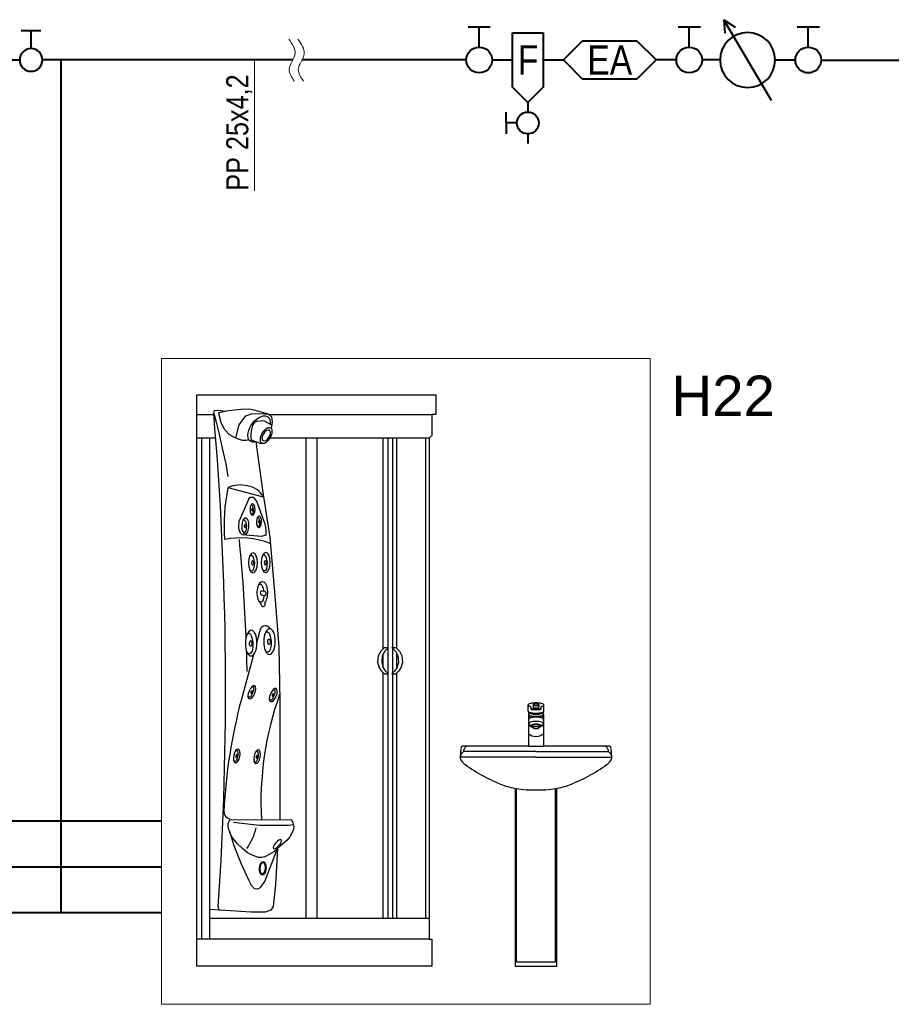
# Model space of a CAD drawing. Header units: centimetres. Extents: x 4745 to 39369, y 17389 to 19524.
# Tile 185 of 188: x 38203 to 38678, y 17748 to 18285. Entities that reach past the tile are written whole.
import ezdxf
from ezdxf.lldxf.tags import DXFTag

# ---------------------------------------------------------------- set-up
doc = ezdxf.new("R2010")
doc.units = ezdxf.units.CM
doc.layers.add('ACQUA CALDA SANITARIA', color=7, linetype='Continuous')
doc.layers.add('SCRITTE', color=7, linetype='Continuous')
for name, color, linetype, lineweight in [('IS_Ciepła_woda', 1, 'DASHDOT', 40), ('IS_Cyrkulacja', 215, 'H2OCYR', 40), ('IS_Opis', 250, 'Continuous', 9), ('IS_Zimna_woda', 5, 'SOLID', 40)]:
    doc.layers.add(name, color=color, linetype=linetype, lineweight=lineweight)
doc.styles.add('styl1', font='ARIALN.TTF')
tags = doc.linetypes.add('DASHDOT', pattern=[25.4, 12.7, -6.35, 0, -6.35]).pattern_tags.tags
tags[10:11] = [DXFTag(74, 4), DXFTag(75, 0), DXFTag(340, '0'), DXFTag(46, 1.0), DXFTag(50, 0.0), DXFTag(44, 0.0), DXFTag(45, 0.0)]
tags[8:9] = [DXFTag(74, 4), DXFTag(75, 0), DXFTag(340, '0'), DXFTag(46, 1.0), DXFTag(50, 0.0), DXFTag(44, 0.0), DXFTag(45, 0.0)]
tags[6:7] = [DXFTag(74, 4), DXFTag(75, 0), DXFTag(340, '0'), DXFTag(46, 1.0), DXFTag(50, 0.0), DXFTag(44, 0.0), DXFTag(45, 0.0)]
tags[4:5] = [DXFTag(74, 4), DXFTag(75, 0), DXFTag(340, '0'), DXFTag(46, 1.0), DXFTag(50, 0.0), DXFTag(44, 0.0), DXFTag(45, 0.0)]
doc.linetypes.add('H2OCYR', pattern='A,25.4,-12.7,["~",Standard,S=25.4,R=0,X=-11.43,Y=-14.732],-12.7', length=50.8)
tags = doc.linetypes.add('SOLID', pattern=[10, 10, 0]).pattern_tags.tags
tags[6:7] = [DXFTag(74, 4), DXFTag(75, 0), DXFTag(340, '0'), DXFTag(46, 0.0), DXFTag(50, 0.0), DXFTag(44, 0.0), DXFTag(45, 0.0)]
tags[4:5] = [DXFTag(74, 4), DXFTag(75, 0), DXFTag(340, '0'), DXFTag(46, 0.0), DXFTag(50, 0.0), DXFTag(44, 0.0), DXFTag(45, 0.0)]

# ---------------------------------------------------------------- blocks, each defined once
blk = doc.blocks.new('Wodomierz')
at = {"layer": 'IS_Zimna_woda', "color": 18, "true_color": 0x000000}
for points in [[(-11, 6.49), (11, -6.49)], [(11, -6.49), (8.93, -3.39)], [(11, -6.49), (7.29, -6.16)]]:
    blk.add_lwpolyline(points, dxfattribs=at)
blk.add_circle((0, 0), 7.5, dxfattribs=at)
blk = doc.blocks.new('Zawór BA')
at = {"layer": 'IS_Zimna_woda', "color": 18, "true_color": 0x000000}
for p, q in [((-7.42, 0), (7.42, 0)), ((-7.42, 0), (-12.61, -5.19)), ((7.42, 0), (12.61, -5.19)), ((-12.61, -5.19), (-7.42, -10.39)), ((12.61, -5.19), (7.42, -10.39)), ((7.42, -10.39), (-7.42, -10.39))]:
    blk.add_line(p, q, dxfattribs=at)
at = {"layer": 'IS_Zimna_woda', "color": 18, "true_color": 0x000000, "insert": (0, -5.19), "char_height": 8, "attachment_point": 5, "style": 'styl1'}
blk.add_mtext_dynamic_manual_height_columns('EA', width=14.2778, gutter_width=12.5, heights=[12.36], dxfattribs=at)
blk = doc.blocks.new('Zaworek')
at = {"layer": 'IS_Zimna_woda', "color": 18, "true_color": 0x000000}
for p, q in [((5.15, 1.72), (5.15, -1.72)), ((2, 0), (5.15, 0))]:
    blk.add_line(p, q, dxfattribs=at)
blk.add_circle((0, 0), 2, dxfattribs=at)
blk = doc.blocks.new('sanitari')
at = {"layer": 'ACQUA CALDA SANITARIA'}
for p, q in [((16575.45, 2945.54), (16577.77, 2945.54)), ((16585.27, 2945.54), (16607.5, 2945.54)), ((16578.03, 2942.32), (16575.45, 2942.32)), ((16576.1, 2942.32), (16576.1, 2874.03)), ((16577.21, 2874.03), (16577.21, 2942.32)), ((16607.14, 2942.32), (16585.44, 2942.32)), ((16590.36, 2876.89), (16590.36, 2942.32)), ((16591.85, 2876.89), (16591.85, 2942.32)), ((16600.84, 2913.62), (16600.84, 2942.32)), ((16601.53, 2913.79), (16601.53, 2942.32)), ((16602.18, 2913.79), (16602.18, 2942.32)), ((16602.72, 2913.65), (16602.72, 2942.32)), ((16606.67, 2876.89), (16606.67, 2942.32)), ((16584.09, 2916.22), (16583.65, 2914.58)), ((16600.53, 2913.31), (16600.17, 2912.64)), ((16601.02, 2913.79), (16600.53, 2913.31)), ((16601.07, 2913.31), (16600.71, 2912.64)), ((16601.02, 2913.79), (16601.56, 2913.79)), ((16601.56, 2913.79), (16601.07, 2913.31)), ((16601.53, 2910.25), (16601.53, 2913.76)), ((16602.05, 2913.79), (16602.53, 2913.3)), ((16602.05, 2913.79), (16602.59, 2913.79)), ((16602.18, 2910.33), (16602.18, 2913.66)), ((16602.53, 2913.3), (16602.86, 2912.65)), ((16602.59, 2913.79), (16603.07, 2913.3)), ((16603.07, 2913.3), (16603.41, 2912.65)), ((16583.16, 2912.78), (16581.54, 2906.76)), ((16600.17, 2912.64), (16600.1, 2911.77)), ((16600.71, 2912.64), (16600.65, 2911.77)), ((16600.84, 2911.04), (16600.84, 2912.88)), ((16602.72, 2911), (16602.72, 2912.92)), ((16602.86, 2912.65), (16602.94, 2911.76)), ((16603.41, 2912.65), (16603.48, 2911.76)), ((16600.1, 2911.77), (16600.31, 2911.02)), ((16600.31, 2911.02), (16600.63, 2910.55)), ((16600.63, 2910.55), (16601.05, 2910.19)), ((16600.65, 2911.77), (16600.85, 2911.02)), ((16600.85, 2911.02), (16601.17, 2910.55)), ((16601.17, 2910.55), (16601.6, 2910.19)), ((16602.39, 2910.54), (16602.03, 2910.19)), ((16602.73, 2911.01), (16602.39, 2910.54)), ((16602.93, 2910.54), (16602.57, 2910.19)), ((16602.94, 2911.76), (16602.73, 2911.01)), ((16603.27, 2911.01), (16602.93, 2910.54)), ((16603.48, 2911.76), (16603.27, 2911.01)), ((16600.84, 2876.89), (16600.84, 2910.37)), ((16601.05, 2910.19), (16601.6, 2910.19)), ((16601.53, 2876.89), (16601.53, 2910.19)), ((16602.03, 2910.19), (16602.57, 2910.19)), ((16602.18, 2876.89), (16602.18, 2910.19)), ((16602.72, 2876.89), (16602.72, 2910.34)), ((16620.61, 2905.11), (16620.61, 2905.96)), ((16621.03, 2905.4), (16621.03, 2905.59)), ((16622.22, 2905.29), (16621.14, 2905.29)), ((16621.31, 2906.03), (16621.31, 2905.96)), ((16621.31, 2905.96), (16621.31, 2905.66)), ((16622.05, 2906.03), (16622.05, 2905.96)), ((16622.05, 2905.96), (16622.05, 2905.66)), ((16622.33, 2905.59), (16622.33, 2905.4)), ((16622.75, 2905.11), (16622.75, 2905.96)), ((16620.65, 2904.65), (16620.65, 2900.35)), ((16620.68, 2904.95), (16620.68, 2904.65)), ((16621.68, 2904.38), (16621.68, 2904.42)), ((16622.68, 2904.95), (16622.68, 2904.65)), ((16622.71, 2904.65), (16622.71, 2900.35)), ((16621.26, 2903.14), (16621.26, 2902.86)), ((16622.11, 2903.14), (16622.11, 2902.86)), ((16611.45, 2900.04), (16611.33, 2898.86)), ((16620.65, 2900.35), (16611.78, 2900.35)), ((16620.65, 2900.35), (16622.71, 2900.35)), ((16631.58, 2900.35), (16622.71, 2900.35)), ((16632.03, 2898.86), (16631.91, 2900.04)), ((16621.68, 2898.86), (16611.38, 2898.86)), ((16621.68, 2899.63), (16611.79, 2899.63)), ((16621.68, 2899.63), (16631.57, 2899.63)), ((16621.68, 2898.86), (16632.01, 2898.86)), ((16618.82, 2894.59), (16618.82, 2870.38)), ((16619.02, 2870.93), (16619.02, 2894.56)), ((16624.34, 2870.93), (16624.34, 2894.56)), ((16624.54, 2870.38), (16624.54, 2894.59)), ((16580.01, 2890.32), (16588.32, 2890.36)), ((16588.32, 2890.36), (16588.53, 2889.96)), ((16588.53, 2889.96), (16588.69, 2889.41)), ((16588.69, 2889.41), (16588.59, 2888.85)), ((16580.25, 2887.98), (16579.92, 2888.68)), ((16580.96, 2887.09), (16580.25, 2887.98)), ((16588.13, 2887.99), (16587.73, 2887.48)), ((16588.59, 2888.85), (16588.13, 2887.99)), ((16581.7, 2886.38), (16580.96, 2887.09)), ((16582.38, 2885.79), (16581.7, 2886.38)), ((16586.87, 2886.75), (16585.95, 2885.95)), ((16587.73, 2887.48), (16586.87, 2886.75)), ((16583.12, 2885.46), (16582.38, 2885.79)), ((16583.85, 2885.18), (16583.12, 2885.46)), ((16584.29, 2885.18), (16583.85, 2885.18)), ((16584.72, 2885.27), (16584.29, 2885.18)), ((16585.33, 2885.58), (16584.72, 2885.27)), ((16585.95, 2885.95), (16585.33, 2885.58)), ((16577.21, 2876.89), (16607.14, 2876.89)), ((16607.14, 2874.03), (16575.45, 2874.03)), ((16618.82, 2870.38), (16624.54, 2870.38)), ((16619.02, 2870.93), (16624.34, 2870.93))]:
    blk.add_line(p, q, dxfattribs=at)
at = {"layer": 'ACQUA CALDA SANITARIA', "lineweight": 13}
blk.add_lwpolyline([(16570.63, 2953.18), (16637.25, 2953.18), (16637.25, 2865.16), (16570.63, 2865.16)], close=True, dxfattribs=at)
at = {"layer": 'ACQUA CALDA SANITARIA'}
blk.add_lwpolyline([(16607.5, 2945.54), (16607.5, 2942.69), (16607.14, 2942.32), (16607.14, 2874.03), (16607.5, 2874.03), (16607.5, 2870.38), (16575.45, 2870.38), (16575.45, 2948.21), (16591.74, 2948.21), (16608.03, 2948.21), (16608.03, 2945.54)], close=True, dxfattribs=at)
for points in [[(16579.39, 2945.96), (16578.99, 2946.01), (16578.42, 2946.08), (16577.8, 2946.02), (16577.72, 2945.79), (16577.8, 2945.53), (16578.09, 2944.49), (16578.46, 2943.04), (16579.02, 2940.56), (16579.39, 2938.82), (16579.68, 2937.1)], [(16585.62, 2943.64), (16585.78, 2944.56), (16585.68, 2945.19), (16585.21, 2945.59), (16583.29, 2946.15), (16582.53, 2946.25), (16581.44, 2946.21), (16579.78, 2946.05), (16578.39, 2945.75), (16578.46, 2945.52), (16578.72, 2944.49), (16579.12, 2943.63), (16579.82, 2942.84), (16580.44, 2942.51), (16580.97, 2942.25), (16581.64, 2942.05), (16582.2, 2942.05), (16582.53, 2942.13)], [(16580.79, 2942.34), (16581.24, 2944.13), (16582.13, 2945.38), (16582.9, 2945.61), (16583.96, 2945.68), (16585.21, 2945.59)], [(16585.7, 2944.1), (16585.66, 2944.1), (16584.58, 2944.7), (16583.58, 2944.58), (16583.26, 2944.42), (16583.06, 2944.02), (16582.86, 2943.3), (16582.82, 2942.82), (16582.82, 2942.38), (16582.86, 2942.11), (16584.06, 2941.63), (16584.39, 2941.63)], [(16583.51, 2941.81), (16584.4, 2935.22), (16585.39, 2928.8), (16586.13, 2920.27), (16586.62, 2913.85), (16586.75, 2906.44), (16586.75, 2898.23), (16586.75, 2890.35)], [(16584.54, 2934.29), (16579.71, 2935.56)], [(16582.54, 2934.03), (16581.24, 2931.06)], [(16582.54, 2934.03), (16582.74, 2934.27), (16583.14, 2934.27), (16583.59, 2933.74)], [(16583.59, 2933.74), (16584.72, 2930.64)], [(16582.82, 2933.14), (16582.86, 2933.16), (16582.94, 2933.17), (16583.03, 2933.08), (16583.09, 2932.9), (16583.15, 2932.61), (16583.14, 2932.35), (16583.1, 2932.11), (16583.04, 2931.99), (16582.98, 2931.96), (16582.87, 2931.97), (16582.8, 2932.06)], [(16581.18, 2930.19), (16581.24, 2931.06)], [(16581.74, 2931.15), (16581.8, 2931.18), (16581.91, 2931.19), (16582.03, 2931.07), (16582.13, 2930.81), (16582.22, 2930.38), (16582.2, 2930.01), (16582.14, 2929.67), (16582.05, 2929.49), (16581.97, 2929.44), (16581.81, 2929.47), (16581.7, 2929.59)], [(16583.7, 2931.48), (16583.74, 2931.5), (16583.82, 2931.51), (16583.91, 2931.42), (16583.97, 2931.24), (16584.03, 2930.94), (16584.02, 2930.69), (16583.98, 2930.45), (16583.92, 2930.33), (16583.86, 2930.3), (16583.75, 2930.31), (16583.68, 2930.4)], [(16584.72, 2930.64), (16584.88, 2929.84), (16584.84, 2929.11), (16584.29, 2928.9)], [(16581.23, 2929.76), (16581.18, 2930.19)], [(16581.64, 2929.12), (16581.41, 2929.35), (16581.23, 2929.76)], [(16584.29, 2928.9), (16581.64, 2929.12)], [(16582.7, 2926.33), (16582.78, 2926.37), (16582.91, 2926.38), (16583.07, 2926.23), (16583.19, 2925.9), (16583.3, 2925.37), (16583.27, 2924.92), (16583.2, 2924.49), (16583.09, 2924.26), (16582.98, 2924.21), (16582.79, 2924.24), (16582.65, 2924.39)], [(16584.44, 2926.36), (16584.52, 2926.41), (16584.65, 2926.42), (16584.81, 2926.26), (16584.93, 2925.94), (16585.04, 2925.4), (16585.02, 2924.95), (16584.94, 2924.52), (16584.83, 2924.3), (16584.73, 2924.24), (16584.53, 2924.27), (16584.39, 2924.42)], [(16583.93, 2922.37), (16584.01, 2922.42), (16584.16, 2922.43), (16584.34, 2922.26), (16584.48, 2921.89), (16584.56, 2921.49)], [(16584.35, 2921.53), (16584.78, 2921.45), (16584.87, 2921.24), (16584.84, 2921.02), (16584.75, 2920.85), (16584.62, 2920.81), (16584.33, 2920.91)], [(16584.58, 2920.83), (16584.57, 2920.78), (16584.49, 2920.3), (16584.36, 2920.04), (16584.25, 2919.98), (16584.03, 2920.01), (16583.88, 2920.19)], [(16584.83, 2915.87), (16584.93, 2915.93), (16585.1, 2915.94), (16585.3, 2915.75), (16585.46, 2915.33), (16585.6, 2914.64), (16585.57, 2914.07), (16585.47, 2913.51), (16585.33, 2913.22), (16585.2, 2913.15), (16584.95, 2913.19), (16584.77, 2913.39)], [(16582.34, 2915.65), (16582.44, 2915.71), (16582.61, 2915.73), (16582.81, 2915.53), (16582.96, 2915.11), (16583.1, 2914.43), (16583.07, 2913.85), (16582.98, 2913.3), (16582.83, 2913.01), (16582.7, 2912.94), (16582.46, 2912.98), (16582.28, 2913.17)], [(16582.97, 2908.44), (16583.03, 2908.45), (16583.12, 2908.42), (16583.18, 2908.28), (16583.17, 2908.04), (16583.1, 2907.66), (16582.97, 2907.38), (16582.81, 2907.12), (16582.67, 2907.01), (16582.59, 2907), (16582.48, 2907.07), (16582.43, 2907.2)], [(16585.88, 2908.06), (16585.94, 2908.07), (16586.03, 2908.04), (16586.09, 2907.9), (16586.08, 2907.66), (16586.01, 2907.29), (16585.88, 2907), (16585.72, 2906.75), (16585.59, 2906.63), (16585.51, 2906.62), (16585.39, 2906.69), (16585.34, 2906.83)], [(16580.75, 2899.74), (16580.8, 2899.76), (16580.9, 2899.75), (16580.99, 2899.63), (16581.03, 2899.39), (16581.03, 2899.01), (16580.96, 2898.71), (16580.86, 2898.42), (16580.75, 2898.28), (16580.67, 2898.26), (16580.54, 2898.3), (16580.47, 2898.42)], [(16583.52, 2899.64), (16583.58, 2899.66), (16583.67, 2899.65), (16583.76, 2899.52), (16583.8, 2899.29), (16583.81, 2898.91), (16583.74, 2898.6), (16583.63, 2898.32), (16583.53, 2898.18), (16583.45, 2898.15), (16583.32, 2898.2), (16583.25, 2898.32)], [(16588.63, 2889.61), (16587.95, 2889.54), (16584.01, 2889.51), (16583.18, 2889.61), (16580.47, 2889.94)], [(16579.91, 2888.74), (16580.5, 2886.79), (16581.5, 2884.31), (16582.5, 2882.12), (16582.86, 2881.4), (16583.26, 2880.96), (16583.74, 2880.92), (16584.14, 2881.08), (16584.74, 2881.88), (16585.1, 2882.84), (16585.74, 2884.51), (16586.45, 2886.38)], [(16586.45, 2886.38), (16586.18, 2881.44), (16585.86, 2878.5), (16585.55, 2877.99), (16584.78, 2877.74), (16582.86, 2877.74), (16577.21, 2878.08)]]:
    blk.add_lwpolyline(points, dxfattribs=at)
for centre, radius, start, end in [((16144.24, 2908.1), 435.14, 356.097, 4.9529), ((16581.36, 2932.04), 3.9, 75.2073, 115.0997), ((16603.62, 2930.49), 24.45, 168.0121, 184.6197), ((16581.97, 2932.92), 2.91, 28.1061, 82.416), ((16581.41, 2917.27), 11.45, 69.2673, 100.8402), ((16348.25, 2905.67), 234.12, 2.331, 5.5954), ((16584.48, 2919.68), 0.301, 164.2904, 42.879), ((16584.78, 2916.03), 0.715, 23.8698, 164.9543), ((16348.25, 2905.67), 234.12, 1.1916, 1.8581), ((16651.45, 2887.97), 72.39, 164.9543, 177.2128), ((16628.03, 2892.65), 43.84, 160.359, 183.0182), ((16620.7, 2905.96), 0.0948, 122.0017, 180), ((16620.7, 2905.96), 0.0948, 180, 237.9983), ((16620.7, 2905.11), 0.0909, 176.9832, 180), ((16620.7, 2905.11), 0.0909, 180, 238.7191), ((16621.16, 2905.22), 0.964, 104.5123, 122.0017), ((16621.16, 2906.69), 0.964, 237.9983, 253.8563), ((16620.84, 2905.59), 0.185, 0, 73.8563), ((16621.47, 2904.02), 2.2, 96.1198, 104.5123), ((16621.14, 2905.4), 0.111, 180, 270), ((16621.47, 2907.68), 2.26, 259.7773, 264.049), ((16621.68, 2902.1), 4.14, 90, 96.1198), ((16621.68, 2909.67), 4.25, 264.049, 270), ((16621.34, 2906.03), 0.0329, 122.1163, 180), ((16621.68, 2910.19), 4.25, 265.0167, 270), ((16621.68, 2910.12), 4.25, 265.0167, 270), ((16621.42, 2905.66), 0.111, 180, 266.4205), ((16621.5, 2905.78), 0.331, 104.5742, 122.1163), ((16621.68, 2909.8), 4.25, 266.4205, 270), ((16621.61, 2905.37), 0.756, 96.1468, 104.5742), ((16621.68, 2904.71), 1.42, 90, 96.1468), ((16621.68, 2902.1), 4.14, 83.8802, 90), ((16621.68, 2904.71), 1.42, 83.8532, 90), ((16621.68, 2910.19), 4.25, 270, 274.9833), ((16621.68, 2910.12), 4.25, 270, 274.9833), ((16621.68, 2909.8), 4.25, 270, 273.5795), ((16621.68, 2909.67), 4.25, 270, 275.951), ((16621.75, 2905.37), 0.756, 75.4258, 83.8532), ((16621.86, 2905.78), 0.331, 57.8837, 75.4258), ((16621.94, 2905.66), 0.111, 273.5795, 0), ((16622.02, 2906.03), 0.0329, 0, 57.8837), ((16621.89, 2904.02), 2.2, 75.4877, 83.8802), ((16621.89, 2907.68), 2.26, 275.951, 280.2227), ((16622.22, 2905.4), 0.111, 270, 360), ((16622.52, 2905.59), 0.185, 106.1437, 180), ((16622.2, 2905.22), 0.964, 57.9983, 75.4877), ((16622.2, 2906.69), 0.964, 286.1437, 302.0017), ((16622.66, 2905.96), 0.0948, 360, 57.9983), ((16622.66, 2905.96), 0.0948, 302.0017, 0), ((16622.66, 2905.11), 0.0909, 301.2809, 0), ((16622.66, 2905.11), 0.0909, 0, 3.0168), ((16621.16, 2905.87), 0.982, 238.7191, 255.8744), ((16620.74, 2904.65), 0.0921, 126.7807, 180), ((16620.74, 2904.65), 0.0921, 180, 237.8952), ((16621.02, 2903.84), 0.37, 103.7194, 180), ((16621.06, 2904.64), 0.414, 199.1592, 240.0948), ((16621.68, 2904.47), 1.11, 151.3411, 154.1581), ((16620.76, 2904.65), 0.0752, 180, 240.6972), ((16620.78, 2904.97), 0.0917, 180, 237.3404), ((16621.18, 2905.36), 0.928, 237.8952, 255.432), ((16621.19, 2905.43), 0.965, 240.6972, 256.9128), ((16621.21, 2905.63), 0.883, 237.3404, 255.1306), ((16621.47, 2907.11), 2.26, 255.8744, 264.049), ((16621.68, 2901.12), 3.17, 76.2806, 103.7194), ((16621.68, 2900.55), 3.17, 76.2806, 103.7194), ((16621.48, 2906.51), 2.12, 255.432, 263.8559), ((16621.49, 2906.69), 2.26, 256.9128, 264.4998), ((16621.5, 2906.72), 2, 255.1306, 263.724), ((16621.68, 2909.09), 4.25, 264.049, 270), ((16621.68, 2908.36), 3.98, 263.8559, 270), ((16621.68, 2908.71), 4.29, 264.4998, 270), ((16621.69, 2908.45), 3.75, 263.724, 270), ((16621.67, 2908.45), 3.75, 270, 276.276), ((16621.68, 2909.09), 4.25, 270, 275.951), ((16621.68, 2908.71), 4.29, 270, 275.5002), ((16621.68, 2908.36), 3.98, 270, 276.1441), ((16621.86, 2906.72), 2, 276.276, 284.8694), ((16621.88, 2906.69), 2.26, 275.5002, 283.0872), ((16621.88, 2906.51), 2.12, 276.1441, 284.568), ((16621.89, 2907.11), 2.26, 275.951, 284.1256), ((16622.15, 2905.63), 0.883, 284.8694, 302.6596), ((16622.17, 2905.43), 0.965, 283.0872, 299.3028), ((16622.18, 2905.36), 0.928, 284.568, 302.1048), ((16622.35, 2903.84), 0.37, 0, 76.2806), ((16622.2, 2905.87), 0.982, 284.1256, 301.2809), ((16622.3, 2904.64), 0.414, 299.9052, 340.8408), ((16622.58, 2904.97), 0.0917, 302.6596, 0), ((16622.6, 2904.65), 0.0752, 299.3028, 0), ((16621.68, 2904.47), 1.11, 25.8419, 28.6589), ((16622.62, 2904.65), 0.0921, 302.1048, 0), ((16622.62, 2904.65), 0.0921, 360, 53.2193), ((16621.02, 2903.27), 0.37, 103.7194, 180), ((16621.68, 2904.45), 1.57, 228.7898, 254.3007), ((16621.68, 2904.59), 1.57, 231.5492, 243.802), ((16621.11, 2903.14), 0.0777, 127.2408, 180), ((16621.11, 2903.14), 0.0777, 180, 232.7592), ((16621.38, 2902.79), 0.521, 107.4777, 127.2408), ((16621.38, 2903.49), 0.521, 232.7592, 252.5223), ((16621.56, 2902.21), 1.12, 97.4308, 107.4777), ((16621.56, 2904.07), 1.12, 252.5223, 254.2426), ((16621.3, 2903.14), 0.0495, 126.7242, 180), ((16621.3, 2902.86), 0.0495, 126.7242, 180), ((16621.3, 2902.86), 0.0495, 180, 233.2758), ((16621.48, 2902.9), 0.345, 107.172, 126.7242), ((16621.48, 2902.62), 0.345, 107.172, 126.7242), ((16621.48, 2903.1), 0.345, 233.2758, 252.828), ((16621.6, 2902.52), 0.75, 97.2941, 107.172), ((16621.6, 2902.24), 0.75, 97.2941, 107.172), ((16621.6, 2903.48), 0.75, 252.828, 262.7059), ((16621.68, 2901.29), 2.05, 90, 97.4308), ((16621.68, 2901.9), 1.37, 90, 97.2941), ((16621.68, 2901.62), 1.37, 90, 97.2941), ((16621.68, 2904.1), 1.37, 262.7059, 270), ((16621.68, 2901.29), 2.05, 82.5692, 90), ((16621.68, 2901.9), 1.37, 82.7059, 90), ((16621.68, 2901.62), 1.37, 82.7059, 90), ((16621.68, 2904.1), 1.37, 270, 277.2941), ((16621.76, 2902.52), 0.75, 72.828, 82.7059), ((16621.76, 2902.24), 0.75, 72.828, 82.7059), ((16621.76, 2903.48), 0.75, 277.2941, 287.172), ((16621.8, 2902.21), 1.12, 72.5223, 82.5692), ((16621.88, 2902.9), 0.345, 53.2758, 72.828), ((16621.88, 2902.62), 0.345, 53.2758, 72.828), ((16621.88, 2903.1), 0.345, 287.172, 306.7242), ((16622.06, 2903.14), 0.0495, 360, 53.2758), ((16622.06, 2902.86), 0.0495, 360, 53.2758), ((16622.06, 2902.86), 0.0495, 306.7242, 0), ((16621.68, 2904.45), 1.57, 285.6993, 294.3157), ((16621.8, 2904.07), 1.12, 285.7574, 287.4777), ((16621.98, 2902.79), 0.521, 52.7592, 72.5223), ((16621.98, 2903.49), 0.521, 287.4777, 307.2408), ((16622.25, 2903.14), 0.0777, 0, 52.7592), ((16622.25, 2903.14), 0.0777, 307.2408, 0), ((16621.68, 2904.45), 1.57, 294.3157, 311.2102), ((16621.68, 2904.59), 1.57, 296.198, 308.4508), ((16622.35, 2903.27), 0.37, 0, 76.2806), ((16621.68, 2903.23), 1.57, 228.7898, 311.2102), ((16611.74, 2900.07), 0.288, 81.8118, 184.6538), ((16611.3, 2899.91), 0.562, 307.6126, 351.6721), ((16612.43, 2899.76), 0.578, 91.6658, 172.8846), ((16630.93, 2899.76), 0.578, 7.1154, 88.3342), ((16632.06, 2899.91), 0.562, 188.3279, 232.3874), ((16631.62, 2900.07), 0.288, 355.3462, 98.1882), ((16612.08, 2898.84), 0.749, 178.6323, 218.1999), ((16612.08, 2898.91), 0.703, 127.6407, 184.6144), ((16613.6, 2899.87), 2.58, 215.4781, 239.6253), ((16629.76, 2899.87), 2.58, 300.3747, 324.5219), ((16631.29, 2898.89), 0.722, 357.5227, 53.7299), ((16631.16, 2898.88), 0.864, 324.5219, 358.6459), ((16625.68, 2917), 23.54, 235.3358, 250.1597), ((16617.68, 2917), 23.54, 289.8403, 304.6642), ((16620.99, 2906.06), 11.67, 253.5521, 259.2652), ((16620.99, 2906.06), 11.67, 260.2606, 273.3701), ((16622.37, 2906.06), 11.67, 266.6299, 279.7394), ((16622.37, 2906.06), 11.67, 280.7348, 286.4479), ((16580.22, 2891.45), 1.07, 177.9616, 256.1709), ((16580.89, 2889.47), 1.23, 136.0015, 216.3205), ((16576.34, 2890.82), 7.38, 323.2746, 347.5864), ((16578.74, 2878.37), 0.383, 163.1922, 268.8667)]:
    blk.add_arc(centre, radius, start, end, dxfattribs=at)
at = {"layer": 'ACQUA CALDA SANITARIA', "extrusion": (0, 0, -1)}
for centre, major_axis, ratio, start_param, end_param in [((16583.94, 2943.57), (1.2, 1.66), 0.573156, 2.489608, 7.094213), ((16584.39, 2921.25), (0.02, 1.54), 0.448685, 3.405331, 8.93044), ((16584.34, 2921.22), (0.007, 0.306), 0.606753, 3.141593, 6.479681)]:
    blk.add_ellipse(centre, major_axis=major_axis, ratio=ratio, start_param=start_param, end_param=end_param, dxfattribs=at)
for centre, major_axis, ratio in [((16584.91, 2942.68), (0.64, 1.01), 0.533749), ((16584.91, 2942.68), (0.452, 0.705), 0.533749), ((16583.05, 2932.59), (0.012, 0.763), 0.448685), ((16583.02, 2932.57), (0.004, 0.152), 0.606753), ((16582.07, 2930.35), (0.02, 1.1), 0.448685), ((16583.93, 2930.92), (0.012, 0.763), 0.448685), ((16583.91, 2930.91), (0.004, 0.152), 0.606753), ((16582.03, 2930.33), (0.005, 0.218), 0.606753), ((16583.11, 2925.33), (0.02, 1.37), 0.448685), ((16584.85, 2925.37), (0.02, 1.37), 0.448685), ((16583.07, 2925.31), (0.006, 0.272), 0.606753), ((16584.81, 2925.34), (0.006, 0.272), 0.606753), ((16582.86, 2914.38), (0.03, 1.75), 0.448685), ((16585.36, 2914.6), (0.03, 1.75), 0.448685), ((16582.81, 2914.35), (0.008, 0.348), 0.606753), ((16585.3, 2914.57), (0.008, 0.348), 0.606753), ((16582.97, 2907.69), (0.374, 0.874), 0.448685), ((16582.94, 2907.69), (0.076, 0.173), 0.606753), ((16585.88, 2907.31), (0.374, 0.874), 0.448685), ((16585.85, 2907.31), (0.076, 0.173), 0.606753), ((16580.9, 2899.01), (0.188, 0.932), 0.448685), ((16583.68, 2898.91), (0.188, 0.932), 0.448685), ((16580.87, 2899), (0.039, 0.185), 0.606753), ((16583.64, 2898.89), (0.039, 0.185), 0.606753), ((16586.44, 2886.98), (0.523, 0.599), 0.36133), ((16584.44, 2883.7), (0.06, 0.897), 0.554766)]:
    blk.add_ellipse(centre, major_axis=major_axis, ratio=ratio, dxfattribs=at)
at = {"layer": 'ACQUA CALDA SANITARIA'}
blk.add_open_spline([(16584.49, 2884.47), (16584.51, 2884.47), (16584.54, 2884.47), (16584.59, 2884.44), (16584.62, 2884.42), (16584.7, 2884.32), (16584.75, 2884.21), (16584.82, 2883.95), (16584.83, 2883.81), (16584.81, 2883.53), (16584.78, 2883.4), (16584.68, 2883.15), (16584.61, 2883.04), (16584.52, 2882.96), (16584.49, 2882.94), (16584.43, 2882.92), (16584.41, 2882.92), (16584.37, 2882.92), (16584.34, 2882.93), (16584.29, 2882.95), (16584.26, 2882.98), (16584.18, 2883.07), (16584.12, 2883.18), (16584.06, 2883.44), (16584.05, 2883.58), (16584.07, 2883.86), (16584.1, 2884), (16584.19, 2884.25), (16584.26, 2884.35), (16584.36, 2884.43), (16584.39, 2884.45), (16584.45, 2884.47), (16584.47, 2884.48), (16584.49, 2884.47)], degree=3, knots=[0, 0, 0, 0, 0.261799, 0.261799, 0.523599, 0.523599, 1.047198, 1.047198, 1.570796, 1.570796, 2.094395, 2.094395, 2.617994, 2.617994, 2.879793, 2.879793, 3.141593, 3.141593, 3.403392, 3.403392, 3.665191, 3.665191, 4.18879, 4.18879, 4.712389, 4.712389, 5.235988, 5.235988, 5.759587, 5.759587, 6.021386, 6.021386, 6.283185, 6.283185, 6.283185, 6.283185], dxfattribs=at)
at = {"layer": 'SCRITTE', "insert": (16664.42, 2948.09), "char_height": 5.5, "width": 48.5368, "attachment_point": 5}
blk.add_mtext('\\pxql;{\\fArial|b0|i0|c0|p34;H22}', dxfattribs=at)
blk = doc.blocks.new('Filtr F')
at = {"layer": 'IS_Zimna_woda', "color": 18, "true_color": 0x000000}
for p, q in [((0, 4.19), (14.83, 4.19)), ((0, -4.19), (0, 4.19)), ((14.83, 4.19), (19.03, 0)), ((19.03, 0), (14.83, -4.19)), ((19.03, 0), (21.62, 0)), ((27.55, 0), (30.15, 0)), ((14.83, -4.19), (0, -4.19)), ((24.59, -2.97), (24.59, -5.93)), ((24.59, -5.93), (21.62, -5.93)), ((24.59, -5.93), (27.55, -5.93))]:
    blk.add_line(p, q, dxfattribs=at)
blk.add_circle((24.59, 0), 2.97, dxfattribs=at)
at = {"layer": 'IS_Zimna_woda', "color": 18, "true_color": 0x000000, "insert": (7.39, 0.09), "char_height": 8, "attachment_point": 5, "rotation": 90, "style": 'styl1'}
blk.add_mtext_dynamic_manual_height_columns('\\pxqc;F', width=8.2982, gutter_width=12.5, heights=[14.83], dxfattribs=at)

msp = doc.modelspace()

# ---------------------------------------------------------------- linework, layer by layer
at = {"layer": 'IS_Ciepła_woda'}
msp.add_line((37682.18, 17848.42), (38279.81, 17848.42), dxfattribs=at)
at = {"layer": 'IS_Cyrkulacja'}
msp.add_line((37657.18, 17823.42), (38279.81, 17823.42), dxfattribs=at)
at = {"layer": 'IS_Opis'}
msp.add_line((38330.5, 18263.19), (38330.5, 18191.92), dxfattribs=at)
for points in [[(38349.25, 18274.61), (38352.68, 18266.54), (38349.45, 18257.96), (38352.27, 18251.71)], [(38354.25, 18274.61), (38357.68, 18266.54), (38354.45, 18257.96), (38357.27, 18251.71)]]:
    msp.add_spline(points, degree=3, dxfattribs=at)
at = {"layer": 'IS_Zimna_woda'}
for p, q in [((38167.4, 18263.19), (38202.57, 18263.19)), ((38351.46, 18263.19), (38214.95, 18263.19)), ((38224.95, 18263.19), (38224.95, 17798.42)), ((38446.05, 18263.19), (38356.46, 18263.19)), ((38460.12, 18263.19), (38471.18, 18263.19)), ((38487.96, 18263.19), (38499.02, 18263.19)), ((38560.53, 18263.19), (38549.46, 18263.19)), ((38584.36, 18263.19), (38574.6, 18263.19)), ((38625.42, 18263.16), (38614.36, 18263.16)), ((38639.49, 18263.16), (38738.9, 18263.16)), ((37577.38, 17798.42), (38279.81, 17798.42))]:
    msp.add_line(p, q, dxfattribs=at)

# ---------------------------------------------------------------- block references
at = {"lineweight": 30, "xscale": 4, "yscale": 4, "zscale": 4}
msp.add_blockref('sanitari', (-28002.7, 6287.77), dxfattribs=at)
at = {"layer": 'IS_Zimna_woda'}
for name, p, xscale, yscale, zscale, rotation in [('Zaworek', (38453.08, 18263.19), 3.517579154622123, 3.517579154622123, 3.517579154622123, 89.99999999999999), ('Zaworek', (38567.56, 18263.19), 3.517579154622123, 3.517579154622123, 3.517579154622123, 89.99999999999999), ('Wodomierz', (38599.36, 18263.16), -2, 2, 2, 270), ('Zaworek', (38632.45, 18263.16), 3.517579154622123, 3.517579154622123, 3.517579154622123, 89.99999999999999), ('Zaworek', (38208.76, 18263.19), -3.093340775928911, 3.093340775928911, 3.093340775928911, 270), ('Filtr F', (38479.57, 18278.02), 2, 2, 2, 270)]:
    msp.add_blockref(name, p, dxfattribs=dict(at, xscale=xscale, yscale=yscale, zscale=zscale, rotation=rotation))
at = {"layer": 'IS_Zimna_woda', "xscale": 2, "yscale": 2, "zscale": 2}
msp.add_blockref('Zawór BA', (38524.24, 18273.58), dxfattribs=at)

# ---------------------------------------------------------------- texts
at = {"layer": 'IS_Opis', "insert": (38315.18, 18191.92), "char_height": 12, "attachment_point": 1, "rotation": 90, "style": 'styl1'}
msp.add_mtext_dynamic_manual_height_columns('\\pxql;PP 25x4,2', width=107.9794, gutter_width=12.5, heights=[0], dxfattribs=at)

doc.saveas('drawing.dxf')
